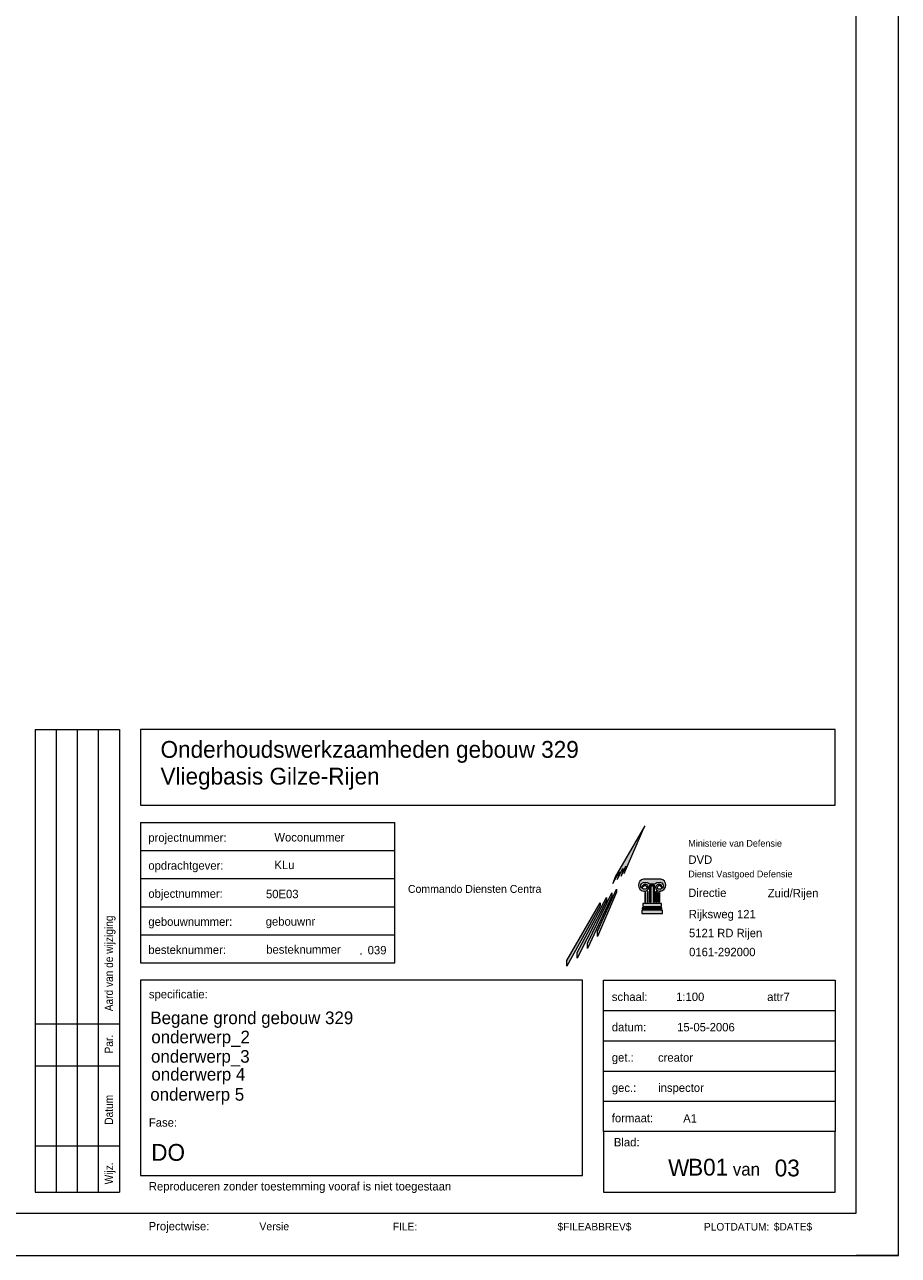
# Model space of a CAD drawing. Header units: millimetres. Extents: x -8493 to 75607, y -3060 to 56340.
# Tile 32 of 35: x 54857 to 75607, y -3060 to 26180. Entities that reach past the tile are written whole.
import ezdxf
from ezdxf.enums import TextEntityAlignment as Align

# ---------------------------------------------------------------- set-up
doc = ezdxf.new("R2010")
doc.units = ezdxf.units.MM
doc.layers.add('1', color=7, linetype='Continuous')
doc.layers.add('3', color=7, linetype='Continuous')
doc.styles.add('dgn001', font='dgn001.shx')
doc.styles.add('dgn003', font='dgn003.shx')
doc.styles.add('dgn043', font='dgn043.shx')

# ---------------------------------------------------------------- blocks, each defined once
blk = doc.blocks.new('A1')
at = {"layer": '1', "color": 1, "linetype": 'Continuous', "lineweight": 0}
for p, q in [((84100.00000000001, 0), (84100.00000000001, 59400)), ((0, 0), (84100.00000000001, 0))]:
    blk.add_line(p, q, dxfattribs=at)
at = {"layer": '1', "color": 52, "linetype": 'Continuous', "lineweight": 0, "true_color": 0xc3c300, "flags": 128}
blk.add_lwpolyline([(1000.000000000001, 1000), (83100.00000000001, 1000), (83100.00000000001, 58400), (1000.000000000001, 58400), (1000.000000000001, 1000)], dxfattribs=at)
blk = doc.blocks.new('OH_01')
at = {"layer": '3'}
for color, points in [(7, [(-6024, 10208), (-6726, 8994), (-6783, 8838), (-6632, 9116), (-6627, 9078), (-6676, 8932), (-6544, 9188), (-6542, 9148), (-6586, 9008), (-6472, 9248), (-6470, 9208), (-6508, 9072)]), (1, [(-5900, 8390), (-5900, 8796), (-5797, 8796), (-5797, 8390), (-5818, 8390), (-5818, 8774), (-5880, 8774), (-5880, 8390)]), (1, [(-6022, 8390), (-6001, 8390), (-6001, 8622), (-6022, 8622)]), (1, [(-5961, 8390), (-5941, 8390), (-5941, 8644), (-5961, 8644)]), (1, [(-5737, 8390), (-5757, 8390), (-5757, 8644), (-5737, 8644)]), (1, [(-5676, 8390), (-5696, 8390), (-5696, 8622), (-5676, 8622)]), (1, [(-6092, 8126), (-5605, 8126), (-5605, 8204), (-6092, 8204)]), (1, [(-6082, 8236), (-5616, 8236), (-5616, 8258), (-6082, 8258)]), (1, [(-6072, 8288), (-5625, 8288), (-5625, 8360), (-6072, 8360)])]:
    blk.add_hatch(color=color, dxfattribs=at).paths.add_polyline_path(points)
h = blk.add_hatch(color=1, dxfattribs=at)
edge = h.paths.add_edge_path()
edge.add_line((-5646.408520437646, 8937.70578888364), (-5645, 8938))
edge.add_line((-5645, 8938), (-6051, 8938))
edge.add_line((-6051, 8938), (-6052.533116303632, 8937.70578888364))
edge.add_arc((-6030.534699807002, 8795.562181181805), 143.8357936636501, 98.79741111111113, 261.2025888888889)
edge.add_line((-6052.533116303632, 8653.41857347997), (-6051, 8654))
edge.add_line((-6051, 8654), (-6016, 8654))
edge.add_line((-6016, 8654), (-6017.000245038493, 8653.418573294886))
edge.add_arc((-6019.703511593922, 8742.417102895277), 89.0395750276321, 271.7397833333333, 361.5313611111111)
edge.add_line((-5930.69573730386, 8744.796606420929), (-5930.695737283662, 8744.796608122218))
edge.add_arc((-6009.347358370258, 8735.464317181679), 79.20334054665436, 6.766708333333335, 159.3427861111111)
edge.add_line((-6083.458536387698, 8763.405370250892), (-6083.458535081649, 8763.40537320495))
edge.add_arc((-6074.444080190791, 8758.733612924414), 10.15311484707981, 512.6044555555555, 697.751036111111)
edge.add_line((-6065.046891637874, 8754.88931995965), (-6065.122977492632, 8754.949722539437))
edge.add_arc((-6020.309902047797, 8742.432820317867), 46.5283201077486, -16.83461666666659, 164.3942277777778, ccw=False)
edge.add_line((-5975.77556719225, 8728.957747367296), (-5975.775567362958, 8728.95774709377))
edge.add_arc((-6013.314054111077, 8745.00306777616), 40.82389377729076, 269.105625, 336.85636666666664, ccw=False)
edge.add_line((-6013.951280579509, 8704.18414758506), (-6014, 8704))
edge.add_line((-6014, 8704), (-6051, 8704))
edge.add_line((-6051, 8704), (-6052.53311530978, 8704.184147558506))
edge.add_arc((-6040.748249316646, 8780.332508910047), 77.05488954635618, 98.7974111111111, 261.20258888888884, ccw=False)
edge.add_line((-6052.53311530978, 8856.480870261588), (-6051, 8856))
edge.add_line((-6051, 8856), (-5964, 8856))
edge.add_line((-5964, 8856), (-5963.986380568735, 8856.480870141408))
edge.add_arc((-5975.771239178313, 8780.332507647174), 77.05488954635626, 36.366002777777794, 81.20259444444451, ccw=False)
edge.add_line((-5913.723115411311, 8826.02152536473), (-5914, 8828))
edge.add_line((-5914, 8828), (-5784, 8828))
edge.add_line((-5784, 8828), (-5785.218521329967, 8826.02152536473))
edge.add_arc((-5723.170397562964, 8780.332507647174), 77.05488954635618, 98.7974055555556, 143.6339972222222, ccw=False)
edge.add_line((-5734.955256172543, 8856.480870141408), (-5735, 8856))
edge.add_line((-5735, 8856), (-5645, 8856))
edge.add_line((-5645, 8856), (-5646.408521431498, 8856.480870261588))
edge.add_arc((-5658.193387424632, 8780.332508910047), 77.05488954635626, -81.2025888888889, 81.2025888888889, ccw=False)
edge.add_line((-5646.408521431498, 8704.184147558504), (-5645, 8704))
edge.add_line((-5645, 8704), (-5685, 8704))
edge.add_line((-5685, 8704), (-5684.990356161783, 8704.18414758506))
edge.add_arc((-5685.627582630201, 8745.00306777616), 40.82389377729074, 203.1436333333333, 270.89437499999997, ccw=False)
edge.add_line((-5723.166069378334, 8728.95774709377), (-5723.166069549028, 8728.957747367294))
edge.add_arc((-5678.631734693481, 8742.432820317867), 46.52832010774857, 15.605772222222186, 196.8346166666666, ccw=False)
edge.add_line((-5633.818659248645, 8754.949722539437), (-5633.894745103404, 8754.88931995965))
edge.add_arc((-5624.497556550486, 8758.733612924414), 10.15311484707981, 202.2489638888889, 387.3955444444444)
edge.add_line((-5615.483101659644, 8763.40537320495), (-5615.483100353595, 8763.405370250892))
edge.add_arc((-5689.59427837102, 8735.464317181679), 79.20334054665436, 380.6572138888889, 533.2332916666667)
edge.add_line((-5768.245899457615, 8744.79660812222), (-5768.245899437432, 8744.796606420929))
edge.add_arc((-5679.238125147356, 8742.417102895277), 89.0395750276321, 178.4686388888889, 268.2602166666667)
edge.add_line((-5681.9413917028, 8653.418573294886), (-5681, 8654))
edge.add_line((-5681, 8654), (-5645, 8654))
edge.add_line((-5645, 8654), (-5646.408520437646, 8653.41857347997))
edge.add_arc((-5668.406936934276, 8795.562181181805), 143.8357936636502, 278.7974111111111, 441.2025888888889)
at = {"layer": '3', "true_color": 0x001e00}
for points in [[(-7630, 7192), (-6931, 8504), (-6931, 8430), (-7630, 7060)], [(-7386, 7418), (-6803, 8612), (-6803, 8538), (-7386, 7288)], [(-7142, 7700), (-6696, 8702), (-6696, 8632), (-7142, 7578)], [(-7872, 7008), (-7081, 8378), (-7081, 8304), (-7872, 6874)]]:
    blk.add_hatch(color=98, dxfattribs=at).paths.add_polyline_path(points)
at = {"layer": '3', "color": 1, "linetype": 'Continuous', "lineweight": 0}
for p, q in [((-20500.00000000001, 12494), (-18500.00000000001, 12494)), ((-20500.00000000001, 12494), (-20500.00000000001, 1500)), ((-20000.00000000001, 12494), (-20000.00000000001, 1500)), ((-19500.00000000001, 12494), (-19500.00000000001, 1500)), ((-19000.00000000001, 12494), (-19000.00000000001, 1500)), ((-18500.00000000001, 12494), (-18500.00000000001, 1500)), ((-18000.00000000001, 10285), (-11956.00000000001, 10285)), ((-18000.00000000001, 10285), (-18000.00000000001, 6949)), ((-11956.00000000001, 6949), (-11956.00000000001, 10285)), ((-18000.00000000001, 9619), (-11956.00000000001, 9619)), ((-18000.00000000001, 8951), (-11956.00000000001, 8951)), ((-5818, 8774), (-5818, 8390)), ((-18000.00000000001, 8283), (-11956.00000000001, 8283)), ((-18000.00000000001, 7617), (-11956.00000000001, 7617)), ((-18000.00000000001, 6949), (-11956.00000000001, 6949)), ((-7005, 5820), (-1500, 5820)), ((-20500.00000000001, 5500), (-18500.00000000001, 5500)), ((-7005, 5100), (-1500, 5100)), ((-20500.00000000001, 4500), (-18500.00000000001, 4500)), ((-7005, 4380), (-1500, 4380)), ((-7005, 3660), (-1500, 3660)), ((-20500.00000000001, 2600), (-18500.00000000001, 2600)), ((-20500.00000000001, 1500), (-18500.00000000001, 1500))]:
    blk.add_line(p, q, dxfattribs=at)
at = {"layer": '3', "color": 7, "linetype": 'Continuous', "lineweight": 0}
for q in [(0, 1000), (-1000, 0)]:
    blk.add_line((0, 0), q, dxfattribs=at)
at = {"layer": '3', "color": 132, "linetype": 'Continuous', "lineweight": 0, "true_color": 0x00d2d2, "flags": 128}
for points in [[(-18000.00000000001, 10694), (-1500, 10694), (-1500, 12494), (-18000.00000000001, 12494), (-18000.00000000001, 10694)], [(-18000.00000000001, 1900), (-7505, 1900), (-7505, 6540), (-18000.00000000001, 6540), (-18000.00000000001, 1900)], [(-7005, 1500), (-1500, 1500), (-1500, 2940), (-7005, 2940), (-7005, 1500)]]:
    blk.add_lwpolyline(points, dxfattribs=at)
at = {"layer": '3', "color": 7, "linetype": 'Continuous', "lineweight": 0, "flags": 128}
blk.add_lwpolyline([(-6024, 10208), (-6726, 8994), (-6783, 8838), (-6632, 9116), (-6627, 9078), (-6676, 8932), (-6544, 9188), (-6542, 9148), (-6586, 9008), (-6472, 9248), (-6470, 9208), (-6508, 9072), (-6024, 10208)], dxfattribs=at)
at = {"layer": '3', "color": 1, "linetype": 'Continuous', "lineweight": 0, "flags": 128}
blk.add_lwpolyline([(-5645, 8938), (-6051, 8938), (-6052.533116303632, 8937.70578888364, 0.8571428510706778), (-6052.533116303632, 8653.41857347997), (-6051, 8654), (-6016, 8654), (-6017.000245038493, 8653.418573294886, 0.4131485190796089), (-5930.69573730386, 8744.796606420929), (-5930.695737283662, 8744.79660812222, 0.7853415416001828), (-6083.458536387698, 8763.405370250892), (-6083.458535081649, 8763.40537320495, 1.045952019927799), (-6065.046891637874, 8754.88931995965), (-6065.122977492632, 8754.949722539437, -1.010781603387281), (-5975.77556719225, 8728.957747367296), (-5975.775567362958, 8728.95774709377, -0.3045418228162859), (-6013.951280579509, 8704.18414758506), (-6014, 8704), (-6051, 8704), (-6052.53311530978, 8704.184147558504, -0.8571428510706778), (-6052.53311530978, 8856.480870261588), (-6051, 8856), (-5964, 8856), (-5963.986380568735, 8856.480870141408, -0.1981712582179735), (-5913.723115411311, 8826.02152536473), (-5914, 8828), (-5784, 8828), (-5785.218521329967, 8826.02152536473, -0.1981712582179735), (-5734.955256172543, 8856.480870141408), (-5735, 8856), (-5645, 8856), (-5646.408521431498, 8856.480870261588, -0.8571428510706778), (-5646.408521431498, 8704.184147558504), (-5645, 8704), (-5685, 8704), (-5684.990356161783, 8704.18414758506, -0.3045418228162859), (-5723.166069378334, 8728.95774709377), (-5723.166069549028, 8728.957747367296, -1.010781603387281), (-5633.818659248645, 8754.949722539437), (-5633.894745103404, 8754.88931995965, 1.045952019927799), (-5615.483101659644, 8763.40537320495), (-5615.483100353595, 8763.405370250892, 0.7853415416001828), (-5768.245899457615, 8744.79660812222), (-5768.245899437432, 8744.796606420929, 0.4131485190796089), (-5681.9413917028, 8653.418573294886), (-5681, 8654), (-5645, 8654), (-5646.408520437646, 8653.41857347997, 0.8571428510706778), (-5645, 8938)], format="xyb", dxfattribs=at)
for points in [[(-5900, 8390), (-5900, 8796), (-5797, 8796), (-5797, 8390), (-5818, 8390), (-5818, 8774), (-5880, 8774), (-5880, 8390), (-5900, 8390)], [(-6022, 8390), (-6001, 8390), (-6001, 8622), (-6022, 8622), (-6022, 8390)], [(-5961, 8390), (-5941, 8390), (-5941, 8644), (-5961, 8644), (-5961, 8390)], [(-5737, 8390), (-5757, 8390), (-5757, 8644), (-5737, 8644), (-5737, 8390)], [(-5676, 8390), (-5696, 8390), (-5696, 8622), (-5676, 8622), (-5676, 8390)], [(-6092, 8126), (-5605, 8126), (-5605, 8204), (-6092, 8204), (-6092, 8126)], [(-6082, 8236), (-5616, 8236), (-5616, 8258), (-6082, 8258), (-6082, 8236)], [(-6072, 8288), (-5625, 8288), (-5625, 8360), (-6072, 8360), (-6072, 8288)], [(-1500, 2940), (-7005, 2940), (-7005, 6540), (-1500, 6540), (-1500, 2940)]]:
    blk.add_lwpolyline(points, dxfattribs=at)
at = {"layer": '3', "color": 98, "linetype": 'Continuous', "lineweight": 0, "true_color": 0x001e00, "flags": 128}
for points in [[(-7630, 7192), (-6931, 8504), (-6931, 8430), (-7630, 7060), (-7630, 7192)], [(-7386, 7418), (-6803, 8612), (-6803, 8538), (-7386, 7288), (-7386, 7418)], [(-7142, 7700), (-6696, 8702), (-6696, 8632), (-7142, 7578), (-7142, 7700)], [(-7872, 7008), (-7081, 8378), (-7081, 8304), (-7872, 6874), (-7872, 7008)]]:
    blk.add_lwpolyline(points, dxfattribs=at)
at = {"layer": '3', "color": 1, "linetype": 'Continuous', "lineweight": 0}
for s, height, style, p in [('projectnummer:', 199.998, 'dgn003', (-17812.00000000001, 9827)), ('opdrachtgever:', 199.998, 'dgn003', (-17812.00000000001, 9163)), ('objectnummer:', 199.998, 'dgn003', (-17812.00000000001, 8495)), ('gebouwnummer:', 199.998, 'dgn003', (-17812.00000000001, 7829)), ('besteknummer:', 199.998, 'dgn003', (-17812.00000000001, 7161)), ('.', 199.998, 'dgn003', (-12798.00000000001, 7143)), ('schaal:', 199.998, 'dgn003', (-6805, 6043)), ('datum:', 199.998, 'dgn003', (-6805, 5323)), ('get.:', 199.998, 'dgn003', (-6805, 4603)), ('gec.:', 199.998, 'dgn003', (-6805, 3883)), ('formaat:', 199.998, 'dgn003', (-6805, 3163)), ('Projectwise:', 199.998, 'dgn003', (-17805.00000000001, 595)), ('$DATE$', 180, 'dgn001', (-2958, 592))]:
    blk.add_text(s, height=height, dxfattribs=dict(at, style=style)).set_placement(p)
at = {"layer": '3', "color": 1, "linetype": 'Continuous', "lineweight": 0, "style": 'dgn001'}
for s, p in [('Ministerie van Defensie', (-4989, 9870.002)), ('Dienst Vastgoed Defensie', (-4989, 9141.002))]:
    blk.add_text(s, height=160.002, dxfattribs=at).set_placement(p, align=Align.TOP_LEFT)
at = {"layer": '3', "color": 7, "linetype": 'Continuous', "lineweight": 0, "style": 'dgn003'}
for s, p in [('DVD', (-4986, 9301)), ('Directie', (-4990, 8514))]:
    blk.add_text(s, height=199.998, dxfattribs=at).set_placement(p)
at = {"layer": '3', "color": 7, "linetype": 'Continuous', "lineweight": 0, "style": 'dgn001'}
blk.add_text('Commando Diensten Centra', height=187.002, dxfattribs=at).set_placement((-11647.00000000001, 8706.501), align=Align.MIDDLE_LEFT)
at = {"layer": '3', "color": 1, "linetype": 'Continuous', "lineweight": 0, "style": 'dgn001', "width": 0.9000630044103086}
for s, p in [('Aard van de wijziging', (-18650.00000000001, 5800)), ('Par.', (-18650.00000000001, 4798)), ('Datum', (-18650.00000000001, 3104)), ('Wijz.', (-18650.00000000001, 1688))]:
    blk.add_text(s, height=199.986, rotation=90, dxfattribs=at).set_placement(p)
at = {"layer": '3', "color": 1, "linetype": 'Continuous', "lineweight": 0, "style": 'dgn001'}
for s, p in [('specificatie:', (-17799.00000000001, 6205.999)), ('Fase:', (-17799.00000000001, 3157.999)), ('Blad:', (-6756, 2689.999)), ('Reproduceren zonder toestemming vooraf is niet toegestaan', (-17800.00000000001, 1641.999))]:
    blk.add_text(s, height=199.998, dxfattribs=at).set_placement(p, align=Align.MIDDLE_LEFT)
at = {"layer": '3', "color": 92, "linetype": 'Continuous', "lineweight": 0, "true_color": 0x00e100, "style": 'dgn043'}
blk.add_text('van', height=300, dxfattribs=at).set_placement((-3932, 1897))
at = {"layer": '3', "color": 3, "linetype": 'Continuous', "lineweight": 0, "style": 'dgn001'}
blk.add_text('FILE:', height=180, dxfattribs=at).set_placement((-12003.00000000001, 684), align=Align.MIDDLE_LEFT)
at = {"layer": '3', "color": 1, "linetype": 'Continuous', "lineweight": 0, "style": 'dgn001'}
blk.add_text('$FILEABBREV$', height=180, dxfattribs=at).set_placement((-7217, 682), align=Align.MIDDLE_CENTER)
at = {"layer": '3', "color": 7, "linetype": 'Continuous', "lineweight": 0, "style": 'dgn003'}
blk.add_text('PLOTDATUM:', height=180, dxfattribs=at).set_placement((-3065, 680), align=Align.MIDDLE_RIGHT)
at = {"layer": '3', "color": 92, "linetype": 'Continuous', "lineweight": 0, "true_color": 0x00e100, "style": 'dgn003'}
for tag, p in [('projectomschr_1', (-17522.00000000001, 12221)), ('projectomschr_2', (-17522.00000000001, 11585)), ('attr2', (-17743.00000000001, 2647))]:
    blk.add_attdef(tag, text='', height=400.0020000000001, dxfattribs=at).set_placement(p, align=Align.TOP_LEFT)
at = {"layer": '3', "color": 1, "linetype": 'Continuous', "lineweight": 0, "style": 'dgn003'}
for tag, p in [('onderwerp_1', (-14819.00000000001, 10033)), ('datum_gecontroleerd', (-14818.00000000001, 9377)), ('project_fase', (-15018.00000000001, 8686)), ('rd_dkr_pc_plts', (-4977, 8208)), ('Anonymous', (-15025.00000000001, 8033)), ('rd_dkr_telefoonnr', (-4972, 7759)), ('besteknummer', (-15012.00000000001, 7368)), ('attr6', (-12603.00000000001, 7352)), ('schaal', (-4970, 7308)), ('creator', (-5278, 6243)), ('attr7', (-3115, 6243)), ('datum', (-5254, 5522)), ('inspector', (-5708, 4801)), ('formaat', (-5705, 4084)), ('attr1', (-5110, 3355))]:
    blk.add_attdef(tag, text='', height=199.998, dxfattribs=at).set_placement(p, align=Align.TOP_LEFT)
at = {"layer": '3', "color": 7, "linetype": 'Continuous', "lineweight": 0, "style": 'dgn003'}
for tag, height, p in [('rd_dkr_adres', 199.998, (-3103, 8707)), ('onderwerp_2', 300, (-17764.00000000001, 5794)), ('onderwerp_3', 300, (-17742.00000000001, 5339)), ('uitv_rd_dkr', 300, (-17748.00000000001, 4878)), ('woconummer', 300, (-17739.00000000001, 4453)), ('opdrachtgever', 300, (-17766.00000000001, 3975))]:
    blk.add_attdef(tag, text='', height=height, dxfattribs=at).set_placement(p, align=Align.TOP_LEFT)
at = {"layer": '3', "color": 132, "linetype": 'Continuous', "lineweight": 0, "true_color": 0x00d2d2, "style": 'dgn003'}
for tag, p in [('bladnr_disc', (-5468, 2283)), ('bladnr', (-4993, 2296)), ('aantalbladen', (-2937, 2276))]:
    blk.add_attdef(tag, text='', height=400.0020000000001, dxfattribs=at).set_placement(p, align=Align.TOP_LEFT)
at = {"layer": '3', "color": 1, "linetype": 'Continuous', "lineweight": 0, "style": 'dgn001'}
blk.add_attdef('versie', text='', height=187.002, dxfattribs=at).set_placement((-15176.00000000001, 690), align=Align.MIDDLE_LEFT)

msp = doc.modelspace()

# ---------------------------------------------------------------- block references
at = {"color": 7, "linetype": 'Continuous', "lineweight": 0}
for name, p in [('A1', (-8492.960000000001, -3060.21)), ('OH_01', (75607.04000000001, -3060.21))]:
    msp.add_blockref(name, p, dxfattribs=at)

# ---------------------------------------------------------------- texts
at = {"layer": '3', "color": 92, "linetype": 'Continuous', "lineweight": 0, "true_color": 0x00e100, "style": 'dgn003'}
for s, p in [('Onderhoudswerkzaamheden gebouw 329', (58085.04, 9160.79)), ('Vliegbasis Gilze-Rijen', (58085.04, 8524.79)), ('DO', (57864.04, -413.21))]:
    msp.add_text(s, height=400.0020000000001, dxfattribs=at).set_placement(p, align=Align.TOP_LEFT)
at = {"layer": '3', "color": 1, "linetype": 'Continuous', "lineweight": 0, "style": 'dgn003'}
for s, p in [('Woconummer', (60788.04, 6972.79)), ('KLu', (60789.04, 6316.79)), ('50E03', (60589.04, 5625.79)), ('gebouwnr', (60582.04, 4972.79)), ('Rijksweg 121', (70630.04000000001, 5147.79)), ('5121 RD Rijen', (70635.04000000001, 4698.79)), ('besteknummer', (60595.04, 4307.79)), ('039', (63004.04, 4291.79)), ('0161-292000', (70637.04000000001, 4247.79)), ('1:100', (70329.04000000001, 3182.79)), ('attr7', (72492.04000000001, 3182.79)), ('15-05-2006', (70353.04000000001, 2461.79)), ('creator', (69899.04000000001, 1740.79)), ('inspector', (69902.04000000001, 1023.79)), ('A1', (70497.04000000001, 294.79))]:
    msp.add_text(s, height=199.998, dxfattribs=at).set_placement(p, align=Align.TOP_LEFT)
at = {"layer": '3', "color": 7, "linetype": 'Continuous', "lineweight": 0, "style": 'dgn003'}
for s, height, p in [('Zuid/Rijen', 199.998, (72504.04000000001, 5646.79)), ('Begane grond gebouw 329', 300, (57843.04, 2733.79)), ('onderwerp_2', 300, (57865.04, 2278.79)), ('onderwerp_3', 300, (57859.04, 1817.79)), ('onderwerp 4', 300, (57868.04, 1392.79)), ('onderwerp 5', 300, (57841.04, 914.79))]:
    msp.add_text(s, height=height, dxfattribs=at).set_placement(p, align=Align.TOP_LEFT)
at = {"layer": '3', "color": 132, "linetype": 'Continuous', "lineweight": 0, "true_color": 0x00d2d2, "style": 'dgn003'}
for s, p in [('W', (70139.04000000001, -777.21)), ('B01', (70614.04000000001, -764.21)), ('03', (72670.04000000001, -784.21))]:
    msp.add_text(s, height=400.0020000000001, dxfattribs=at).set_placement(p, align=Align.TOP_LEFT)
at = {"layer": '3', "color": 1, "linetype": 'Continuous', "lineweight": 0, "style": 'dgn001'}
msp.add_text('Versie', height=187.002, dxfattribs=at).set_placement((60431.04, -2370.21), align=Align.MIDDLE_LEFT)

doc.saveas('drawing.dxf')
